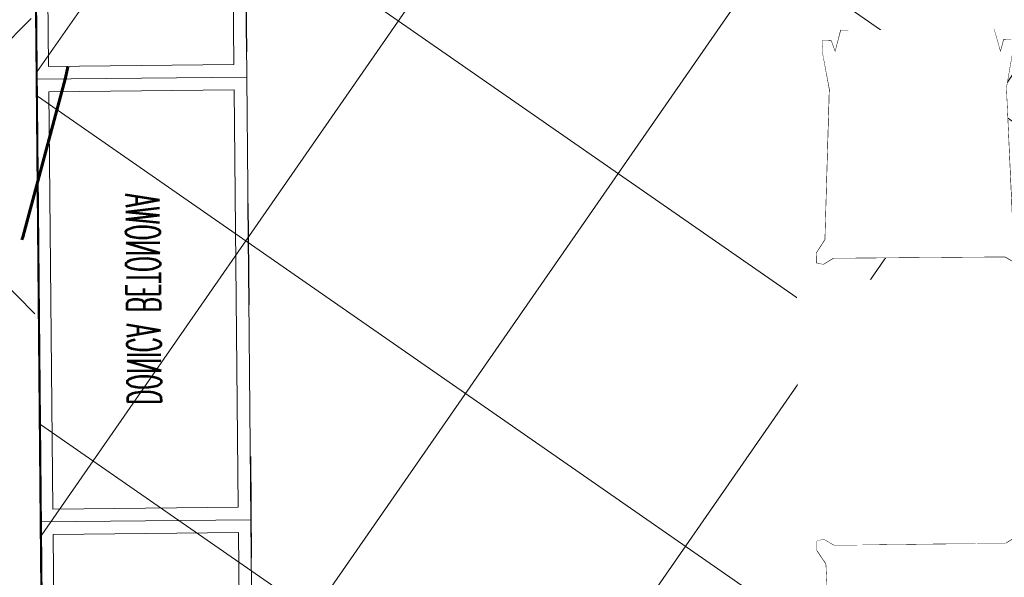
# Model space of a CAD drawing. Extents: x 8014 to 6635291, y -5609 to 5765892.
# Tile 58 of 158: x 6601164.93 to 6601167.27, y 5731804.63 to 5731805.96. Entities that reach past the tile are written whole.
import ezdxf
from ezdxf.enums import TextEntityAlignment as Align

# ---------------------------------------------------------------- set-up
doc = ezdxf.new("R2010")
doc.units = 0
doc.linetypes.add('ACAD_ISO03W100', pattern=[30, 12, -18])
doc.linetypes.add('HIDDEN', pattern=[0.375, 0.25, -0.125])
doc.layers.get('0').update_dxf_attribs({"linetype": 'CONTINUOUS'})
doc.layers.get('Defpoints').update_dxf_attribs({"linetype": 'CONTINUOUS'})
for name, color, linetype in [('A-SZRAF- DROGI', 130, 'CONTINUOUS'), ('a_chodnik', 31, 'CONTINUOUS'), ('a_zieleń', 80, 'CONTINUOUS')]:
    doc.layers.add(name, color=color, linetype=linetype)
for name, color, linetype, lineweight in [('a_krawężnik', 7, 'CONTINUOUS', 30), ('MEBLE PKN', 7, 'CONTINUOUS', 20), ('T_str.ochr.8m', 40, 'HIDDEN', 60)]:
    doc.layers.add(name, color=color, linetype=linetype, lineweight=lineweight)
doc.layers.add('AP_HATCH_DROGI', color=7, linetype='CONTINUOUS', lineweight=15, true_color=0x949494)
doc.styles.add('JACEK_07', font='SIMPLEX.SHX', dxfattribs={"width": 0.7})

# ---------------------------------------------------------------- blocks, each defined once
blk = doc.blocks.new('Z$W@#18078')
at = {"linetype": 'Continuous', "lineweight": 0}
for p, q in [((48.56290482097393, 53.39434508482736), (51.70781984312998, 55.48955106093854)), ((52.70099770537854, 53.37868979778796), (53.95177334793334, 55.46699316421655)), ((52.87299354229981, 51.51941368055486), (54.31537071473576, 53.92754322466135)), ((121.2145860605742, 52.87430174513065), (119.9638104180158, 54.96260511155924)), ((125.3526789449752, 52.88995703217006), (122.2077639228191, 54.98516300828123)), ((11.83013992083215, 51.71045222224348), (1.018650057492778, 49.24078640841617)), ((1.282850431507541, 53.52358952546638), (3.780256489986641, 53.63703889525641)), ((1.282850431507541, 53.52358952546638), (1.390389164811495, 51.52362071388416)), ((7.866114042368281, 51.65947000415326), (1.282850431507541, 53.52358952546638)), ((1.390389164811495, 51.52362071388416), (4.030678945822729, 50.59841453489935)), ((3.780256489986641, 53.63703889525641), (12.80948191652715, 52.00224349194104)), ((4.030678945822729, 50.59841453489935), (7.866114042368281, 51.65947000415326)), ((7.866114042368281, 51.65947000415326), (11.59159015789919, 51.70737789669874)), ((11.59159015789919, 51.70737789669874), (12.32796858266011, 51.82417603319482)), ((12.32796858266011, 51.82417603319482), (11.83013992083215, 51.71045222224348)), ((12.32768360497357, 51.71683853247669), (11.83013992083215, 51.71045222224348)), ((12.32707234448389, 51.51680718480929), (12.32768360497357, 51.71683853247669)), ((12.44477361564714, 51.7183414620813), (12.32768360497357, 51.71683853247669)), ((12.44477361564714, 51.7183414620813), (12.32796858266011, 51.82417603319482)), ((12.43332165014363, 51.71009677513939), (52.69127084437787, 53.36238779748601)), ((12.43332165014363, 51.71009677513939), (12.44477361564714, 51.7183414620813)), ((12.43956229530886, 50.99926186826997), (12.43332165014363, 51.71009677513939)), ((12.80948191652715, 52.00224349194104), (12.44477361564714, 51.7183414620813)), ((12.80948191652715, 52.00224349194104), (48.56290482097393, 53.39434508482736)), ((52.75576293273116, 53.36250733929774), (52.69127084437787, 53.36238779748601)), ((52.77928745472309, 53.37880444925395), (52.70099770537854, 53.37868979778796)), ((52.75576293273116, 53.36250733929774), (52.77928745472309, 53.37880444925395)), ((52.80978122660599, 47.01882199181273), (52.75576293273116, 53.36250733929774)), ((52.83331716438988, 47.03046823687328), (52.77928745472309, 53.37880444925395)), ((52.94479428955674, 10.70905405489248), (52.87299354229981, 51.51941368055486)), ((121.0425902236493, 51.01502562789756), (119.6002130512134, 53.42315517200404)), ((121.0822666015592, 46.52608018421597), (121.136296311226, 52.87441639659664)), ((121.1058025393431, 46.51443393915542), (121.159820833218, 52.85811928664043)), ((121.159820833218, 52.85811928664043), (121.136296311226, 52.87441639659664)), ((121.136296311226, 52.87441639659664), (121.2145860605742, 52.87430174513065)), ((121.159820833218, 52.85811928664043), (121.2243129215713, 52.8579997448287)), ((161.4822621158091, 51.20570872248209), (121.2243129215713, 52.8579997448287)), ((161.106101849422, 51.49785543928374), (125.3526789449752, 52.88995703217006)), ((170.1353272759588, 53.13265084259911), (161.106101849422, 51.49785543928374)), ((161.106101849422, 51.49785543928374), (161.470810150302, 51.21395340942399)), ((166.0494697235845, 51.15508195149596), (172.6327333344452, 53.01920147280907)), ((172.6327333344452, 53.01920147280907), (170.1353272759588, 53.13265084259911)), ((172.6327333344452, 53.01920147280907), (172.5251946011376, 51.01923266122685)), ((-1.135467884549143, 49.16922378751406), (-1.132545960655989, 49.17003212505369)), ((-1.135467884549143, 49.16922378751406), (-1.072105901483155, 47.16651103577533)), ((-1.132545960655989, 49.17003212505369), (4.030678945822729, 50.59841453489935)), ((0.7258080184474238, 49.2313567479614), (-1.132545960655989, 49.17003212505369)), ((0.7258080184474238, 49.2313567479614), (0.6100238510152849, 45.50120250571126)), ((0.7258080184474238, 49.2313567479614), (0.6351279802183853, 45.8588738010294)), ((0.8721588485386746, 49.23593097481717), (0.7258080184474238, 49.2313567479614)), ((1.018650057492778, 49.24078640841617), (0.7707147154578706, 39.34207062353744)), ((1.018650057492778, 49.24078640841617), (0.8721588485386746, 49.23593097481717)), ((12.27418837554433, 49.5101493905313), (12.35731863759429, 49.60682649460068)), ((12.45062028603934, 49.7153325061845), (12.35390521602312, 49.48375411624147)), ((12.35731863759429, 49.60682649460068), (12.45062028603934, 49.7153325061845)), ((12.36256952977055, 49.49363173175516), (12.45095947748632, 49.67233485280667)), ((12.50999071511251, 49.71776492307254), (12.43956229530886, 50.99926186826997)), ((12.45062028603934, 49.7153325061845), (12.48404363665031, 49.73922303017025)), ((12.50999071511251, 49.71776492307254), (12.45062028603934, 49.7153325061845)), ((12.45062028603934, 49.7153325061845), (12.45095947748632, 49.67233485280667)), ((12.45095947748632, 49.67233485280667), (12.45156879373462, 49.59509478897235)), ((12.45156879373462, 49.59509478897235), (12.46122593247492, 48.3709061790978)), ((12.48404363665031, 49.73922303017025), (12.50999071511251, 49.71776492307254)), ((120.9707894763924, 10.20466600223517), (121.0425902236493, 51.01502562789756)), ((161.4055930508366, 49.21337687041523), (161.4760214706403, 50.49487381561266)), ((161.4315401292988, 49.23483497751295), (161.4055930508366, 49.21337687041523)), ((161.4055930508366, 49.21337687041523), (161.4649634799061, 49.21094445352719)), ((161.4649634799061, 49.21094445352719), (161.4315401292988, 49.23483497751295)), ((161.4640149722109, 49.09070673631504), (161.4543578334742, 47.8665181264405)), ((161.4646242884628, 49.16794680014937), (161.4640149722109, 49.09070673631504)), ((161.4649634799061, 49.21094445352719), (161.4646242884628, 49.16794680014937)), ((161.5530142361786, 48.98924367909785), (161.4646242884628, 49.16794680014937)), ((161.4649634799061, 49.21094445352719), (161.5616785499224, 48.97936606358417)), ((161.5582651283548, 49.10243844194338), (161.4649634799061, 49.21094445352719)), ((161.470810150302, 51.21395340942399), (161.5876151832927, 51.31978798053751)), ((161.4822621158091, 51.20570872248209), (161.470810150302, 51.21395340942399)), ((161.470810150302, 51.21395340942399), (161.5879001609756, 51.21245047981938)), ((161.4760214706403, 50.49487381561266), (161.4822621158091, 51.20570872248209)), ((161.6413953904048, 49.00576133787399), (161.5582651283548, 49.10243844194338)), ((162.3239936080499, 51.20298984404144), (161.5876151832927, 51.31978798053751)), ((161.5876151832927, 51.31978798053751), (162.0854438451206, 51.20606416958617)), ((161.5885114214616, 51.01241913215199), (161.5879001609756, 51.21245047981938)), ((161.5879001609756, 51.21245047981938), (162.0854438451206, 51.20606416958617)), ((162.0854438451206, 51.20606416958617), (172.8969337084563, 48.73639835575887)), ((166.0494697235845, 51.15508195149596), (162.3239936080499, 51.20298984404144)), ((169.88490482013, 50.09402648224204), (166.0494697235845, 51.15508195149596)), ((172.5251946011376, 51.01923266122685), (169.88490482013, 50.09402648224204)), ((175.0481297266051, 48.66564407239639), (169.88490482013, 50.09402648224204)), ((-1.072105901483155, 47.16651103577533), (-1.015472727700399, 14.87243687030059)), ((-1.072105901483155, 47.16651103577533), (-0.6187552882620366, 42.85034973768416)), ((-0.6228487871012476, 45.1839137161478), (-1.072105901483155, 47.16651103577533)), ((4.328283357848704, 48.00357753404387), (7.969152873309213, 48.77690570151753)), ((7.969152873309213, 48.77690570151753), (9.655866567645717, 49.02183242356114)), ((12.46122593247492, 48.3709061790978), (12.31075062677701, 43.44318057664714)), ((12.46122593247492, 48.3709061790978), (12.47245076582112, 46.94798853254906)), ((12.47245076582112, 46.94798853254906), (12.512238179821, 40.59132387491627)), ((52.84956864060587, 40.66215733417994), (52.80978122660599, 47.01882199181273)), ((52.87311589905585, 40.66919147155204), (52.83331716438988, 47.03046823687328)), ((161.4543578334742, 47.8665181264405), (161.4431330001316, 46.44360047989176)), ((161.4543578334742, 47.8665181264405), (161.6048331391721, 42.93879252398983)), ((165.9464308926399, 48.27251764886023), (164.259717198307, 48.51744437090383)), ((169.5873004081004, 47.49918948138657), (165.9464308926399, 48.27251764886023)), ((172.8969337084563, 48.73639835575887), (173.0434249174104, 48.73154292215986)), ((172.8969337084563, 48.73639835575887), (173.1448690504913, 38.83768257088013)), ((173.0434249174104, 48.73154292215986), (173.1897757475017, 48.72696869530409)), ((173.1897757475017, 48.72696869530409), (173.3055599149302, 44.99681445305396)), ((173.1897757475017, 48.72696869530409), (173.2804557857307, 45.3544857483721)), ((173.1897757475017, 48.72696869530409), (175.0481297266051, 48.66564407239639)), ((175.0510516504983, 48.66483573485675), (174.9876896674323, 46.66212298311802)), ((175.0510516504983, 48.66483573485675), (175.0481297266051, 48.66564407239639)), ((-0.6187552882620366, 42.85034973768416), (-0.6228487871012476, 45.1839137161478)), ((0.4979896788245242, 40.23758951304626), (-0.6228487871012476, 45.1839137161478)), ((0.6100238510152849, 45.50120250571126), (0.5723319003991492, 43.52348519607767)), ((0.6100238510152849, 45.50120250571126), (0.6351279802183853, 45.8588738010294)), ((0.6100238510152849, 45.50120250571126), (0.6227643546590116, 45.3990698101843)), ((0.61765032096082, 45.20888184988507), (0.6100238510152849, 45.50120250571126)), ((121.0424678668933, 40.16480341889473), (121.0822666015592, 46.52608018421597)), ((121.0660151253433, 40.15776928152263), (121.1058025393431, 46.51443393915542)), ((161.4431330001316, 46.44360047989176), (161.4033455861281, 40.08693582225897)), ((173.3055599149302, 44.99681445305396), (173.2804557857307, 45.3544857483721)), ((173.3055599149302, 44.99681445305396), (173.2928194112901, 44.894681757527)), ((173.2979334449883, 44.70449379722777), (173.3055599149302, 44.99681445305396)), ((173.3055599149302, 44.99681445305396), (173.3432518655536, 43.01909714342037)), ((173.4175940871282, 39.73320146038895), (174.538432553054, 44.67952566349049)), ((174.9876896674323, 46.66212298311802), (174.5343390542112, 42.34596168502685)), ((174.5343390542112, 42.34596168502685), (174.538432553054, 44.67952566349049)), ((174.538432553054, 44.67952566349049), (174.9876896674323, 46.66212298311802)), ((174.9876896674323, 46.66212298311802), (174.9310564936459, 14.36804881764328)), ((-0.6187552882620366, 42.85034973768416), (0.4225834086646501, 32.93620017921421)), ((0.4910554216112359, 39.27030287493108), (0.5708955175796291, 43.45814018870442)), ((0.5708955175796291, 43.45814018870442), (0.5712895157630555, 43.47880650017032)), ((0.5712895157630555, 43.47880650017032), (0.5717054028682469, 43.48823085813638)), ((0.57161619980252, 43.49092600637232), (0.5721004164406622, 43.50888974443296)), ((0.57161619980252, 43.49092600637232), (0.5717054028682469, 43.48823085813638)), ((0.572089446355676, 43.51245529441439), (0.5723319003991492, 43.52348519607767)), ((12.31075062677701, 43.44318057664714), (12.19100988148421, 35.19274523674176)), ((161.6048331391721, 42.93879252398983), (161.7245738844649, 34.68835718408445)), ((173.3434943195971, 43.00806724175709), (173.3432518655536, 43.01909714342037)), ((173.3439675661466, 42.98653795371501), (173.3434833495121, 43.00450169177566)), ((173.3439675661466, 42.98653795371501), (173.3438783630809, 42.98384280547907)), ((173.3442942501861, 42.97441844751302), (173.3438783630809, 42.98384280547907)), ((173.3446882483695, 42.95375213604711), (173.3442942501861, 42.97441844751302)), ((173.4245283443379, 38.76591482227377), (173.3446882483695, 42.95375213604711)), ((174.5343390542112, 42.34596168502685), (173.4930003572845, 32.43181212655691)), ((0.4923155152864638, 39.68815110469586), (0.4978543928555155, 40.21588059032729)), ((0.4978543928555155, 40.21588059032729), (0.4979896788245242, 40.23758951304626)), ((0.5067472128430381, 41.08350470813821), (0.4979896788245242, 40.23758951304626)), ((12.512238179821, 40.59132387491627), (12.53778196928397, 34.22687216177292)), ((52.87511243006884, 34.29770562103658), (52.84956864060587, 40.66215733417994)), ((52.89867110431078, 34.30008889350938), (52.87311589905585, 40.66919147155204)), ((121.0169126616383, 33.79570084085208), (121.0424678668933, 40.16480341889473)), ((121.0404713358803, 33.79331756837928), (121.0660151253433, 40.15776928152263)), ((161.4033455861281, 40.08693582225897), (161.3778017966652, 33.72248410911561)), ((173.4088365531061, 40.5791166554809), (173.4175940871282, 39.73320146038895)), ((173.4177293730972, 39.71149253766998), (173.4175940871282, 39.73320146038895)), ((0.4923155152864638, 39.68815110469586), (0.4539701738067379, 37.32858049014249)), ((0.4843549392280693, 38.91731598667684), (0.4539701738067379, 37.32858049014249)), ((0.4539701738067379, 37.32858049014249), (0.4689289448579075, 37.42367356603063)), ((0.4689289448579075, 37.42367356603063), (0.4669573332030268, 37.23277013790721)), ((0.4689289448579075, 37.42367356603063), (0.4843549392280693, 38.91731598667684)), ((0.4845253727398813, 38.92878666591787), (0.4923155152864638, 39.68815110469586)), ((0.4910554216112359, 39.27030287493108), (0.4845253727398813, 38.92878666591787)), ((0.7707147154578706, 39.34207062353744), (0.7495378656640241, 35.14815347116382)), ((173.1448690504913, 38.83768257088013), (173.1660459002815, 34.64376541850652)), ((173.4232682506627, 39.18376305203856), (173.4177293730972, 39.71149253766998)), ((173.4232682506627, 39.18376305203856), (173.461613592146, 36.82419243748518)), ((173.4310583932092, 38.42439861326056), (173.4232682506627, 39.18376305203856)), ((173.4245283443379, 38.76591482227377), (173.4310583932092, 38.42439861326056)), ((173.4312288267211, 38.41292793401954), (173.461613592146, 36.82419243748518)), ((173.4466548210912, 36.91928551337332), (173.4312288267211, 38.41292793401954)), ((0.4490116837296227, 35.49516378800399), (0.4292240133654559, 33.45879963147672)), ((0.4785374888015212, 37.14734250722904), (0.4340465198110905, 31.05678333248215)), ((0.4490116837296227, 35.49516378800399), (0.4342579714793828, 31.02211509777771)), ((0.4775499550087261, 37.15462761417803), (0.4465925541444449, 34.82566158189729)), ((0.4539701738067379, 37.32858049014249), (0.4490116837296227, 35.49516378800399)), ((0.4669573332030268, 37.23277013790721), (0.4490116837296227, 35.49516378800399)), ((0.7495378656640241, 35.14815347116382), (0.4504254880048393, 29.50520703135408)), ((0.4669573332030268, 37.23277013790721), (0.4539701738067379, 37.32858049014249)), ((0.4775499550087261, 37.15462761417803), (0.4669573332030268, 37.23277013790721)), ((0.7495378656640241, 35.14815347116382), (0.4775499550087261, 37.15462761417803)), ((0.7495378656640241, 35.14815347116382), (0.7207600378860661, 29.44023574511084)), ((12.19100988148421, 35.19274523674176), (12.20552724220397, 26.9413604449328)), ((173.1660459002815, 34.64376541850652), (173.4380338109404, 36.65023956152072)), ((173.4370462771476, 36.64295445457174), (173.481537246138, 30.55239527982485)), ((173.4380338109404, 36.65023956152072), (173.4486264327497, 36.7283820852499)), ((173.4380338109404, 36.65023956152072), (173.4689912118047, 34.32127352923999)), ((173.4466548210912, 36.91928551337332), (173.4486264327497, 36.7283820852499)), ((173.461613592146, 36.82419243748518), (173.4466548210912, 36.91928551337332)), ((173.4486264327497, 36.7283820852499), (173.461613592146, 36.82419243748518)), ((173.4486264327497, 36.7283820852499), (173.4665720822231, 34.99077573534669)), ((173.461613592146, 36.82419243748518), (173.4665720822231, 34.99077573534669)), ((0.4239742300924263, 33.07086887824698), (0.4225834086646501, 32.93620017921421)), ((0.4225834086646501, 32.93620017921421), (0.43395839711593, 31.07123135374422)), ((0.4239742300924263, 33.07086887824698), (0.4292240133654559, 33.45879963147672)), ((0.43395839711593, 31.07123135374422), (0.4462189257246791, 34.71463226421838)), ((0.4462189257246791, 34.71463226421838), (0.4465925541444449, 34.82566158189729)), ((12.53778196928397, 34.22687216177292), (12.54891445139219, 27.85978832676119)), ((52.88624481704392, 27.93066054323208), (52.87511243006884, 34.29770562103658)), ((52.90981500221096, 27.92835419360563), (52.89867110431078, 34.30008889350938)), ((121.0057687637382, 27.42396614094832), (121.0169126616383, 33.79570084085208)), ((121.0293389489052, 27.42627249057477), (121.0404713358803, 33.79331756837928)), ((161.3778017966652, 33.72248410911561), (161.3666693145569, 27.35540027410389)), ((161.7245738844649, 34.68835718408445), (161.7100565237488, 26.43697239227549)), ((173.1660459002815, 34.64376541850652), (173.1948237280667, 28.93584769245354)), ((173.1660459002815, 34.64376541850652), (173.4651582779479, 29.00081897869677)), ((173.4665720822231, 34.99077573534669), (173.4863597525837, 32.95441157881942)), ((173.4665720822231, 34.99077573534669), (173.4813257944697, 30.51772704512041)), ((173.4693648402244, 34.21024421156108), (173.4689912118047, 34.32127352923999)), ((173.4816253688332, 30.56684330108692), (173.4693648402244, 34.21024421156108)), ((173.4916095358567, 32.56648082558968), (173.4863597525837, 32.95441157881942)), ((-0.5782213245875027, 19.74332045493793), (0.4337876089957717, 31.01687536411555)), ((0.4321327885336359, 29.25425978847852), (0.4336687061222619, 30.90176438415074)), ((0.4360991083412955, 30.72072565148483), (0.4321327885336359, 29.25425978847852)), ((0.4336687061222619, 30.90176438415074), (0.4358622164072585, 30.91293816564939)), ((0.4360991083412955, 30.72072565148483), (0.4336687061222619, 30.90176438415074)), ((0.4342579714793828, 31.02211509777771), (0.4337876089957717, 31.01687536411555)), ((0.4337876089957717, 31.01687536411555), (0.4357920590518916, 30.96986336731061)), ((0.43395839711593, 31.07123135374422), (0.4342579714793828, 31.02211509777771)), ((0.4358622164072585, 30.91293816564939), (0.4357920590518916, 30.96986336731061)), ((0.4360991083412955, 30.72072565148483), (0.4442386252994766, 29.38848790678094)), ((0.4504254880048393, 29.50520703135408), (0.4360991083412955, 30.72072565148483)), ((173.4794846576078, 30.21633759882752), (173.4819150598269, 30.39737633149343)), ((173.4797215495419, 30.40855011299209), (173.4797917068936, 30.4654753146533)), ((173.4819150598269, 30.39737633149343), (173.4797215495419, 30.40855011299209)), ((173.4817961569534, 30.51248731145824), (173.4797917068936, 30.4654753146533)), ((173.4816253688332, 30.56684330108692), (173.4813257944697, 30.51772704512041)), ((173.4813257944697, 30.51772704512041), (173.4817961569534, 30.51248731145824)), ((173.4930003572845, 32.43181212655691), (173.4816253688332, 30.56684330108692)), ((174.4938050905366, 19.23893240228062), (173.4817961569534, 30.51248731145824)), ((173.4834509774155, 28.74987173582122), (173.4819150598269, 30.39737633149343)), ((173.4916095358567, 32.56648082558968), (173.4930003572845, 32.43181212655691)), ((0.4442386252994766, 29.38848790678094), (0.431864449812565, 29.1550470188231)), ((0.4321327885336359, 29.25425978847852), (0.431864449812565, 29.1550470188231)), ((0.431864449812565, 29.1550470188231), (0.4455822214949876, 29.16858856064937)), ((0.431864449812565, 29.1550470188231), (0.4567714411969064, 27.33725520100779)), ((0.4504254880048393, 29.50520703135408), (0.4442386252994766, 29.38848790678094)), ((0.4567714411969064, 27.33725520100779), (0.4442386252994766, 29.38848790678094)), ((0.7207600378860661, 29.44023574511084), (0.8687759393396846, 19.53939064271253)), ((173.1948237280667, 28.93584769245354), (173.0468078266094, 19.03500259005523)), ((173.4588123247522, 26.83286714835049), (173.4713451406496, 28.88409985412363)), ((173.4837193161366, 28.65065896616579), (173.4588123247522, 26.83286714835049)), ((173.4651582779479, 29.00081897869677), (173.4794846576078, 30.21633759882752)), ((173.4651582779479, 29.00081897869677), (173.4713451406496, 28.88409985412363)), ((173.4837193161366, 28.65065896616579), (173.4700015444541, 28.66420050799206)), ((173.4794846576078, 30.21633759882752), (173.4713451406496, 28.88409985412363)), ((173.4713451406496, 28.88409985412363), (173.4837193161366, 28.65065896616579)), ((173.4794846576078, 30.21633759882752), (173.4834509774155, 28.74987173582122)), ((173.4834509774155, 28.74987173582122), (173.4837193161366, 28.65065896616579)), ((0.4568199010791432, 27.33402687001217), (0.4567714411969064, 27.33725520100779)), ((0.4568199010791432, 27.33402687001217), (0.4587792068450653, 27.00863250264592)), ((0.4587792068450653, 27.00863250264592), (0.4723512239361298, 24.78722155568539)), ((0.4587792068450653, 27.00863250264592), (0.5216068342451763, 22.60652313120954)), ((12.20552724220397, 26.9413604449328), (12.35429681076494, 18.69142914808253)), ((12.54891445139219, 27.85978832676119), (12.54577781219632, 21.49530497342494)), ((52.88310827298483, 21.5661384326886), (52.88624481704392, 27.93066054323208)), ((52.90668977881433, 21.55921997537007), (52.90981500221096, 27.92835419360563)), ((121.0088939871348, 21.05483192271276), (121.0057687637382, 27.42396614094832)), ((121.0324754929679, 21.0617503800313), (121.0293389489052, 27.42627249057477)), ((161.3666693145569, 27.35540027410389), (161.3698059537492, 20.99091692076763)), ((161.7100565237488, 26.43697239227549), (161.5612869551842, 18.18704109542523)), ((173.4568045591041, 26.50424444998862), (173.3939769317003, 22.10213507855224)), ((173.4568045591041, 26.50424444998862), (173.443232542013, 24.28283350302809)), ((173.4587638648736, 26.82963881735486), (173.4568045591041, 26.50424444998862)), ((173.4587638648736, 26.82963881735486), (173.4588123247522, 26.83286714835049)), ((-0.5748279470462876, 17.80887173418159), (0.4723512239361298, 24.78722155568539)), ((0.4723512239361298, 24.78722155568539), (0.5216068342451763, 22.60652313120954)), ((173.443232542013, 24.28283350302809), (173.3939769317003, 22.10213507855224)), ((174.490411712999, 17.30448368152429), (173.443232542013, 24.28283350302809)), ((0.532970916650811, 21.77729492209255), (-0.573136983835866, 16.84491131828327)), ((0.522025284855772, 22.58799702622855), (0.5216068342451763, 22.60652313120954)), ((0.5226069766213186, 22.53354352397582), (0.522025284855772, 22.58799702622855)), ((0.5226069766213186, 22.53354352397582), (0.532970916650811, 21.77729492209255)), ((0.5226069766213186, 22.53354352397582), (0.5396625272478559, 21.80713335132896)), ((0.5396625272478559, 21.80713335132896), (0.532970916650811, 21.77729492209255)), ((0.532970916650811, 21.77729492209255), (0.5438558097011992, 20.98300541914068)), ((0.5396625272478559, 21.80713335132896), (0.5527388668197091, 21.22744197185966)), ((0.5513825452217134, 21.19011984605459), (0.5438558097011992, 20.98300541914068)), ((0.5527388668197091, 21.22744197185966), (0.5513825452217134, 21.19011984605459)), ((0.5513825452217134, 21.19011984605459), (0.5573582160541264, 20.98251589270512)), ((12.54577781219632, 21.49530497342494), (12.5283595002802, 15.13853563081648)), ((52.86568986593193, 15.20940784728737), (52.88310827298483, 21.5661384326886)), ((52.88928288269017, 15.19779976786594), (52.90668977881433, 21.55921997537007)), ((121.026300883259, 14.69341171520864), (121.0088939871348, 21.05483192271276)), ((121.0498939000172, 14.70501979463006), (121.0324754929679, 21.0617503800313)), ((173.3759212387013, 21.30274529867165), (173.3628448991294, 20.72305391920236)), ((173.3826128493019, 21.27290686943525), (173.3717279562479, 20.47861736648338)), ((173.3929767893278, 22.02915547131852), (173.3759212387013, 21.30274529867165)), ((173.3759212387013, 21.30274529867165), (173.3826128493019, 21.27290686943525)), ((173.3929767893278, 22.02915547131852), (173.3826128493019, 21.27290686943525)), ((173.3826128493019, 21.27290686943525), (174.4887207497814, 16.34052326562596)), ((173.3929767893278, 22.02915547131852), (173.3935584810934, 22.08360897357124)), ((173.3935584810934, 22.08360897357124), (173.3939769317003, 22.10213507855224)), ((-1.015472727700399, 14.87243687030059), (-0.5782213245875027, 19.74332045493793)), ((-0.5748279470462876, 17.80887173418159), (-0.5782213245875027, 19.74332045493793)), ((0.559769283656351, 20.87779325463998), (0.5438558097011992, 20.98300541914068)), ((0.5438558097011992, 20.98300541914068), (0.5989388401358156, 19.17577518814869)), ((0.5438558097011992, 20.98300541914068), (0.5598563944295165, 20.91191470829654)), ((0.5574232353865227, 20.97970098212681), (0.5573582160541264, 20.98251589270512)), ((0.5588386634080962, 20.93124794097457), (0.5574232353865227, 20.97970098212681)), ((0.5604958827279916, 20.87298933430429), (0.559769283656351, 20.87779325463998)), ((0.5604958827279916, 20.87298933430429), (0.5989388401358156, 19.17577518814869)), ((0.5992090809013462, 19.14422656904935), (0.5989388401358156, 19.17577518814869)), ((0.6013008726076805, 19.07464295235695), (0.5992090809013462, 19.14422656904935)), ((0.603011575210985, 18.99880436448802), (0.6013008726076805, 19.07464295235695)), ((0.603011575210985, 18.99880436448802), (0.6562149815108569, 16.6401998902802)), ((0.603011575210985, 18.99880436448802), (0.7841707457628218, 13.00005238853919)), ((0.8687759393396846, 19.53939064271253), (1.082657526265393, 12.80549777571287)), ((12.35429681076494, 18.69142914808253), (12.52231156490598, 13.75770195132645)), ((161.3698059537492, 20.99091692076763), (161.3872242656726, 14.63414757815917)), ((173.0468078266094, 19.03500259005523), (172.8329262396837, 12.30110972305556)), ((173.3717279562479, 20.47861736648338), (173.3166449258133, 18.67138713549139)), ((173.3550878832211, 20.36860128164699), (173.3166449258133, 18.67138713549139)), ((173.3550878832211, 20.36860128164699), (173.3558144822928, 20.37340520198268)), ((173.3717279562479, 20.47861736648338), (173.3557273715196, 20.40752665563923)), ((173.3558144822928, 20.37340520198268), (173.3717279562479, 20.47861736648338)), ((173.3567451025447, 20.42685988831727), (173.3581605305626, 20.47531292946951)), ((173.3581605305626, 20.47531292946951), (173.358225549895, 20.47812784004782)), ((173.3642012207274, 20.68573179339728), (173.358225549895, 20.47812784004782)), ((173.3628448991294, 20.72305391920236), (173.3642012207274, 20.68573179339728)), ((173.3642012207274, 20.68573179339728), (173.3717279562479, 20.47861736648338)), ((174.490411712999, 17.30448368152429), (174.4938050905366, 19.23893240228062)), ((174.9310564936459, 14.36804881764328), (174.4938050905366, 19.23893240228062)), ((-1.015472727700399, 14.87243687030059), (-0.5748279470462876, 17.80887173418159)), ((-0.573136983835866, 16.84491131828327), (-1.015472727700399, 14.87243687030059)), ((-0.570502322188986, 15.34298063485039), (-0.573136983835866, 16.84491131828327)), ((-0.570502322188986, 15.34298063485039), (0.6562149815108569, 16.6401998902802)), ((0.6562149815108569, 16.6401998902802), (0.7841707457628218, 13.00005238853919)), ((161.5612869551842, 18.18704109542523), (161.3932722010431, 13.25331389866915)), ((173.3125721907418, 18.49441631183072), (173.1314130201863, 12.49566433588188)), ((173.3125721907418, 18.49441631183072), (173.2593687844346, 16.1358118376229)), ((173.3125721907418, 18.49441631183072), (173.3142828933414, 18.57025489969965)), ((173.3142828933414, 18.57025489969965), (173.3163746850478, 18.63983851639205)), ((173.3163746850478, 18.63983851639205), (173.3166449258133, 18.67138713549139)), ((174.9310564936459, 14.36804881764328), (174.490411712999, 17.30448368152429)), ((-1.015472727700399, 14.87243687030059), (-1.071793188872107, 12.86950786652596)), ((-1.015472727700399, 14.87243687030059), (-0.570502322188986, 15.34298063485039)), ((4.404160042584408, 14.05094950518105), (8.031443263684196, 13.29380566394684)), ((12.5283595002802, 15.13853563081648), (12.52231156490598, 13.75770195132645)), ((52.8339770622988, 8.865575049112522), (52.86568986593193, 15.20940784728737)), ((52.85758144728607, 8.849335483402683), (52.88928288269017, 15.19779976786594)), ((121.0580023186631, 8.344947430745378), (121.026300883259, 14.69341171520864)), ((121.0816067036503, 8.361186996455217), (121.0498939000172, 14.70501979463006)), ((161.3872242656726, 14.63414757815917), (161.3932722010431, 13.25331389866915)), ((173.2593687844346, 16.1358118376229), (173.1314130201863, 12.49566433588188)), ((174.4860860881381, 14.83859258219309), (173.2593687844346, 16.1358118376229)), ((174.4860860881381, 14.83859258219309), (174.4887207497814, 16.34052326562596)), ((174.9310564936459, 14.36804881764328), (174.4860860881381, 14.83859258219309)), ((174.4887207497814, 16.34052326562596), (174.9310564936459, 14.36804881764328)), ((174.9310564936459, 14.36804881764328), (174.9873769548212, 12.36511981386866)), ((-1.071793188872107, 12.86950786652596), (0.7901572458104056, 12.81363934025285)), ((4.417017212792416, 11.37182569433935), (-1.071793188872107, 12.86950786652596)), ((0.7841707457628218, 13.00005238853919), (0.7850755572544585, 12.94846796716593)), ((0.7873775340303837, 12.89352726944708), (0.7850755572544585, 12.94846796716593)), ((0.7873775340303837, 12.89352726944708), (0.7883041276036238, 12.85597252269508)), ((0.7901572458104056, 12.81363934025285), (0.7883041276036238, 12.85597252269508)), ((0.7901572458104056, 12.81363934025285), (0.9361436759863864, 12.80986655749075)), ((0.9361436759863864, 12.80986655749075), (1.082657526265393, 12.80549777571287)), ((1.082657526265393, 12.80549777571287), (12.39877764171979, 10.73146771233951)), ((9.675816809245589, 13.0829627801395), (8.031443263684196, 13.29380566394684)), ((12.34163745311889, 12.60476381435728), (12.4230800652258, 12.49579339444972)), ((12.4230800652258, 12.49579339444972), (12.51623857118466, 12.37114707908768)), ((12.51670986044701, 12.47874943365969), (12.42882747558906, 12.64257939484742)), ((12.50977829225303, 11.08717956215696), (12.57562041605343, 12.36892863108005)), ((12.51670986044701, 12.47874943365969), (12.51623857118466, 12.37114707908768)), ((12.547599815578, 12.34889690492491), (12.51623857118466, 12.37114707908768)), ((12.51623857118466, 12.37114707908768), (12.54823166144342, 12.36995184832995)), ((12.52231156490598, 13.75770195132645), (12.51670986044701, 12.47874943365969)), ((12.54823166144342, 12.36995184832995), (12.57562041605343, 12.36892863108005)), ((161.3673521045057, 11.86556379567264), (161.3399633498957, 11.86454057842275)), ((161.4058054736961, 10.58279150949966), (161.3399633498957, 11.86454057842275)), ((161.3993451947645, 11.86675902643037), (161.3673521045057, 11.86556379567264)), ((161.3679839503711, 11.84450885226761), (161.3993451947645, 11.86675902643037)), ((161.3932722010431, 13.25331389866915), (161.3988739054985, 11.97436138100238)), ((161.3988739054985, 11.97436138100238), (161.4867562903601, 12.13819134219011)), ((161.3988739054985, 11.97436138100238), (161.3993451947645, 11.86675902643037)), ((161.492503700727, 11.99140534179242), (161.3993451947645, 11.86675902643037)), ((161.5739463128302, 12.10037576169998), (161.492503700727, 11.99140534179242)), ((172.8329262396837, 12.30110972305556), (161.5168061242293, 10.2270796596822)), ((164.2397669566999, 12.57857472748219), (165.8841405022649, 12.78941761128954)), ((169.5114237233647, 13.54656145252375), (165.8841405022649, 12.78941761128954)), ((169.4985665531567, 10.86743764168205), (174.9873769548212, 12.36511981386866)), ((172.9794400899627, 12.30547850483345), (172.8329262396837, 12.30110972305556)), ((173.1254265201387, 12.30925128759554), (172.9794400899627, 12.30547850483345)), ((174.9873769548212, 12.36511981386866), (173.1254265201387, 12.30925128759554)), ((173.1254265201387, 12.30925128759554), (173.1272796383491, 12.35158447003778)), ((173.1282062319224, 12.38913921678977), (173.1272796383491, 12.35158447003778)), ((173.1282062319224, 12.38913921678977), (173.1305082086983, 12.44407991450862)), ((173.1314130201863, 12.49566433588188), (173.1305082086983, 12.44407991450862)), ((1.462344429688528, 10.52398950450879), (1.36183409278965, 8.523665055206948)), ((1.36183409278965, 8.523665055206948), (7.93868033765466, 10.41090125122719)), ((4.417017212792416, 11.37182569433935), (1.462344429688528, 10.52398950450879)), ((12.8832231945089, 10.08549934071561), (3.859620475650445, 8.419007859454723)), ((7.93868033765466, 10.41090125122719), (4.417017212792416, 11.37182569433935)), ((12.35237135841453, 10.69661943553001), (7.93868033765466, 10.41090125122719)), ((12.51743445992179, 10.36809279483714), (7.93868033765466, 10.41090125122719)), ((12.35237135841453, 10.69661943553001), (12.50586992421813, 10.39110979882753)), ((12.50578698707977, 10.37633891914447), (12.50586992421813, 10.39110979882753)), ((12.51743445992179, 10.36809279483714), (12.50578698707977, 10.37633891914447)), ((12.50578698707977, 10.37633891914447), (52.76948497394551, 8.865455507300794)), ((12.50586992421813, 10.39110979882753), (12.50977829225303, 11.08717956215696)), ((48.64115637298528, 8.819006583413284), (12.8832231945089, 10.08549934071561)), ((54.39557003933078, 8.306029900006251), (52.94479428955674, 10.70905405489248)), ((119.5200137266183, 7.801641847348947), (120.9707894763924, 10.20466600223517)), ((161.4097967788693, 9.871950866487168), (121.1460987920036, 8.36106745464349)), ((125.2744273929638, 8.314618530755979), (161.0323605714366, 9.58111128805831)), ((161.0323605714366, 9.58111128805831), (170.0559632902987, 7.914619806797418)), ((161.3981493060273, 9.863704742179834), (165.9769034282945, 9.906513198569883)), ((161.3981493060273, 9.863704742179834), (161.4097967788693, 9.871950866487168)), ((161.4097138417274, 9.886721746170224), (161.4058054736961, 10.58279150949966)), ((161.5632124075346, 10.19223138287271), (161.4097138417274, 9.886721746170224)), ((161.4097967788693, 9.871950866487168), (161.4097138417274, 9.886721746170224)), ((161.5632124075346, 10.19223138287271), (165.9769034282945, 9.906513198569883)), ((165.9769034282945, 9.906513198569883), (169.4985665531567, 10.86743764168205)), ((172.5537496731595, 8.019277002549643), (165.9769034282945, 9.906513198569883)), ((169.4985665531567, 10.86743764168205), (172.4532393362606, 10.01960145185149)), ((172.4532393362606, 10.01960145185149), (172.5537496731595, 8.019277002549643)), ((3.859620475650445, 8.419007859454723), (1.36183409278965, 8.523665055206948)), ((52.31714158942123, 6.388578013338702), (48.64115637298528, 8.819006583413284)), ((52.76948497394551, 8.865455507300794), (52.8339770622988, 8.865575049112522)), ((52.77929174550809, 8.84920145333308), (52.85758144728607, 8.849335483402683)), ((54.31537071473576, 6.304844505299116), (52.77929174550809, 8.84920145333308)), ((52.8339770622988, 8.865575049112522), (52.85758144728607, 8.849335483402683)), ((54.39557003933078, 8.306029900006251), (54.31537071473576, 6.304844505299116)), ((119.5200137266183, 7.801641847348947), (119.6002130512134, 5.800456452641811)), ((119.6002130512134, 5.800456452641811), (121.136292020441, 8.344813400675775)), ((121.0816067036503, 8.361186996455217), (121.0580023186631, 8.344947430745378)), ((121.136292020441, 8.344813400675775), (121.0580023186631, 8.344947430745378)), ((121.1460987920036, 8.36106745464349), (121.0816067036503, 8.361186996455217)), ((121.5984421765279, 5.884189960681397), (125.2744273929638, 8.314618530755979)), ((170.0559632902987, 7.914619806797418), (172.5537496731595, 8.019277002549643)), ((54.31537071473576, 6.304844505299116), (52.31714158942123, 6.388578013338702)), ((119.6002130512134, 5.800456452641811), (121.5984421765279, 5.884189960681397))]:
    blk.add_line(p, q, dxfattribs=at)
for points in [[(54.31537071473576, 53.92754322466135), (53.95177334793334, 55.46699316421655), (51.70781984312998, 55.48955106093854)], [(119.6002130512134, 53.42315517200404), (119.9638104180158, 54.96260511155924), (122.2077639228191, 54.98516300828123)]]:
    blk.add_lwpolyline(points)
blk.add_wipeout([(56.986033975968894, 59.70880202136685), (115.84579791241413, 59.70880202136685), (115.84579791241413, 1.0106904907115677), (56.986033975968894, 1.0106904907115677)])
for points in [[(1.390389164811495, 51.523620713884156), (1.282850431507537, 53.52358952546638), (3.780256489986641, 53.63703889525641), (12.809481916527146, 52.002243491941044), (48.56290482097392, 53.394345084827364), (51.70781984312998, 55.48955106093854), (53.95177334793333, 55.46699316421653), (54.315370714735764, 53.92754322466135), (52.87299354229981, 51.51941368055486), (52.94479428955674, 10.709054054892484), (54.39557003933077, 8.306029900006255), (54.315370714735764, 6.3048445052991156), (52.31714158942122, 6.388578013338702), (48.64115637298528, 8.819006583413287), (12.883223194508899, 10.085499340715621), (3.8596204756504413, 8.419007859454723), (1.3618340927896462, 8.523665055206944), (1.4623444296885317, 10.52398950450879), (4.4170172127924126, 11.371825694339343), (-1.0717931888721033, 12.869507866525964), (-1.132545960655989, 49.17003212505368), (4.030678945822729, 50.598414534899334)], [(172.5251946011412, 51.01923266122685), (172.63273333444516, 53.01920147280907), (170.13532727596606, 53.132650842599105), (161.10610184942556, 51.49785543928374), (125.35267894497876, 52.88995703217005), (122.2077639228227, 54.985163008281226), (119.96381041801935, 54.96260511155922), (119.60021305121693, 53.42315517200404), (121.04259022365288, 51.01502562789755), (120.97078947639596, 10.204666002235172), (119.52001372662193, 7.801641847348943), (119.60021305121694, 5.800456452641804), (121.59844217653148, 5.88418996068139), (125.27442739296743, 8.314618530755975), (161.0323605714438, 9.581111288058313), (170.05596329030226, 7.914619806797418), (172.55374967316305, 8.01927700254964), (172.45323933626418, 10.019601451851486), (169.4985665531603, 10.867437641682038), (174.9873769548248, 12.36511981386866), (175.0481297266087, 48.665644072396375), (169.88490482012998, 50.09402648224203)]]:
    blk.add_wipeout(points)
blk = doc.blocks.new('*U97')
for points in [[(-209.9999999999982, -250), (-104.9999999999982, -250), (-104.9999999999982, -300), (-209.9999999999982, -300)], [(-104.9999999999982, -250), (1.818989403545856e-12, -250), (1.818989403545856e-12, -300), (-104.9999999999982, -300)], [(1.818989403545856e-12, -250), (105.0000000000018, -250), (105.0000000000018, -300), (1.818989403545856e-12, -300)], [(-206.9999999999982, -253), (-107.9999999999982, -253), (-107.9999999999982, -297), (-206.9999999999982, -297)], [(-101.9999999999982, -253), (-2.999999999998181, -253), (-2.999999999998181, -297), (-101.9999999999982, -297)], [(3.000000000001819, -253), (102.0000000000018, -253), (102.0000000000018, -297), (3.000000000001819, -297)]]:
    blk.add_lwpolyline(points, close=True)
at = {"xscale": -1, "rotation": 180}
blk.add_blockref('Z$W@#18078', (-165.2590884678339, -11.5373294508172), dxfattribs=at)
at = {"style": 'JACEK_07', "width": 0.5}
blk.add_text('DONICA BETONOWA', height=8, dxfattribs=at).set_placement((-52.49999999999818, -275), align=Align.MIDDLE_CENTER)
at = {"xscale": -1, "rotation": 180}
blk.add_blockref('Z$W@#18078', (-165.2590884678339, -60.23544098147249), dxfattribs=at)
at = {"layer": 'Defpoints', "linetype": 'ACAD_ISO03W100', "ltscale": 2}
blk.add_lwpolyline([(-209.9999999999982, 0), (209.9999999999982, 0), (209.9999999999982, -250), (-209.9999999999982, -250)], close=True, dxfattribs=at)

msp = doc.modelspace()

# ---------------------------------------------------------------- hatches: boundary and pattern name
at = {"layer": 'A-SZRAF- DROGI', "linetype": 'ByBlock', "lineweight": 0}
h = msp.add_hatch(dxfattribs=at)
h.set_pattern_fill('ANSI37', color=253, scale=3, style=0)
h.set_pattern_definition([(45, (3365827.470421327, 2822255.75228963), (-0.2651650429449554, 0.2651650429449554), []), (135, (3365827.470421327, 2822255.75228963), (-0.2651650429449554, -0.2651650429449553), [])])
h.paths.add_polyline_path([(6601164.801, 5731825.446), (6601168.790559, 5731826.947746), (6601168.820585, 5731824.474329), (6601166.454, 5731823.503)])
edge = h.paths.add_edge_path()
edge.add_line((6601172.476, 5731825.895), (6601172.4105, 5731828.025676))
edge.add_line((6601172.4105, 5731828.025676), (6601173.992, 5731828.189))
edge.add_arc((6601186.03492027, 5732243.680015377), 415.665509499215, 268.3397586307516, 269.9116548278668)
edge.add_line((6601185.394, 5731828.015), (6601205.043, 5731828.193))
edge.add_line((6601205.043, 5731828.193), (6601225.2324, 5731828.343))
edge.add_line((6601225.2324, 5731828.343), (6601245.168, 5731828.586))
edge.add_line((6601245.168, 5731828.586), (6601245.54301782, 5731828.590239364))
edge.add_line((6601245.54301782, 5731828.590239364), (6601246.883624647, 5731826.593755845))
edge.add_line((6601246.883624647, 5731826.593755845), (6601221.789705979, 5731826.309230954))
edge.add_line((6601221.789705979, 5731826.309230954), (6601205.136, 5731826.031))
edge.add_line((6601205.136, 5731826.031), (6601185.273, 5731825.848))
edge.add_line((6601185.273, 5731825.848), (6601173.834, 5731826.053))
edge.add_line((6601173.834, 5731826.053), (6601172.476, 5731825.895))
edge = h.paths.add_edge_path()
edge.add_line((6601111.994, 5731733.86), (6601109.203, 5731750.836))
edge.add_line((6601109.203, 5731750.836), (6601106.88, 5731760.994))
edge.add_line((6601106.88, 5731760.994), (6601102.557, 5731779.174))
edge.add_line((6601102.557, 5731779.174), (6601096.809, 5731802.335))
edge.add_line((6601096.809, 5731802.335), (6601093.3935, 5731815.0755))
edge.add_arc((6601112.890643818, 5731821.406846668), 20.49937969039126, 186.6456011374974, 197.9902726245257, ccw=False)
edge.add_arc((6601104.100382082, 5731821.197027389), 11.77172068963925, 157.093056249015, 190.5856574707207, ccw=False)
edge.add_line((6601093.257, 5731825.779000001), (6601095.519, 5731824.743))
edge.add_line((6601095.519, 5731824.743), (6601101.325, 5731802.801))
edge.add_line((6601101.325, 5731802.801), (6601106.886, 5731780.522))
edge.add_line((6601106.886, 5731780.522), (6601111.376, 5731762.136))
edge.add_line((6601111.376, 5731762.136), (6601116.585, 5731733.745))
edge.add_line((6601116.585, 5731733.745), (6601117.929, 5731724.497))
edge.add_line((6601117.929, 5731724.497), (6601120.174581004, 5731712.998631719))
edge.add_line((6601120.174581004, 5731712.998631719), (6601122.073782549, 5731714.127215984))
edge.add_line((6601122.073782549, 5731714.127215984), (6601119.954, 5731724.963))
edge.add_line((6601119.954, 5731724.963), (6601118.634, 5731734.045))
edge.add_line((6601118.634, 5731734.045), (6601113.329, 5731762.836))
edge.add_line((6601113.329, 5731762.836), (6601108.915, 5731781.012))
edge.add_line((6601108.915, 5731781.012), (6601103.286, 5731803.464))
edge.add_line((6601103.286, 5731803.464), (6601098.333, 5731822.44))
edge.add_line((6601098.333, 5731822.44), (6601100.26, 5731826.8))
edge.add_line((6601100.26, 5731826.8), (6601104.18, 5731826.61))
edge.add_line((6601104.18, 5731826.61), (6601124.59, 5731825.705))
edge.add_arc((6601125.610328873, 5731847.683485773), 22.00215689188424, 254.8648362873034, 267.34201003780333, ccw=False)
edge.add_line((6601119.865631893, 5731826.444527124), (6601114.201632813, 5731827.976553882))
edge.add_arc((6601110.333611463, 5731814.50400797), 14.01681427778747, 73.98101766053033, 84.72925958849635)
edge.add_line((6601111.621225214, 5731828.46155551), (6601104.31, 5731828.801))
edge.add_line((6601104.31, 5731828.801), (6601098.736000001, 5731829.044))
edge.add_arc((6601099.467862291, 5731836.320540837), 7.313252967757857, 237.4214308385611, 264.25660123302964, ccw=False)
edge.add_line((6601095.530000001, 5731830.158), (6601092.874, 5731826.011))
edge.add_arc((6601101.918260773, 5731821.943692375), 9.916735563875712, 155.7860047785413, 175.0173574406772)
edge.add_arc((6601112.859662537, 5731821.4016454), 20.86790340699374, 176.1439813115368, 198.0522861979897)
edge.add_line((6601093.019, 5731814.935), (6601096.416, 5731802.213))
edge.add_line((6601096.416, 5731802.213), (6601102.139, 5731779.125))
edge.add_line((6601102.139, 5731779.125), (6601106.492, 5731760.912))
edge.add_line((6601106.492, 5731760.912), (6601108.825, 5731750.719))
edge.add_line((6601108.825, 5731750.719), (6601111.607, 5731733.785))
edge.add_line((6601111.607, 5731733.785), (6601115.11, 5731713.014))
edge.add_line((6601115.11, 5731713.014), (6601115.782940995, 5731710.388937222))
edge.add_line((6601115.782940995, 5731710.388937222), (6601116.122591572, 5731710.590771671))
edge.add_line((6601116.122591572, 5731710.590771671), (6601115.488, 5731713.094))
edge.add_line((6601115.488, 5731713.094), (6601113.741, 5731723.477))
edge.add_line((6601113.741, 5731723.477), (6601111.994, 5731733.86))
at = {"layer": 'a_chodnik', "lineweight": 13, "transparency": 33554687}
h = msp.add_hatch(dxfattribs=at)
h.set_pattern_fill('ANSI37-METRIC', color=256, scale=0.1999999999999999, angle=280.2340517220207, style=0)
h.set_pattern_definition([(325.2406736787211, (6604551.58258656, 5730645.887596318), (0.3620328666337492, 0.5216868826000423), []), (55.24067367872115, (6604551.58258656, 5730645.887596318), (-0.5216868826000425, 0.362032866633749), [])])
h.paths.add_polyline_path([(6601184.718209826, 5731806.288503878), (6601184.811686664, 5731796.468651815, -0.414209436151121), (6601183.821264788, 5731795.459178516), (6601180.533091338, 5731795.427831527), (6601179.940215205, 5731796.425472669), (6601183.811721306, 5731796.462338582), (6601183.712477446, 5731806.884519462)])
h.paths.add_polyline_path([(6601177.447741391, 5731795.398418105), (6601169.101942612, 5731795.318855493, -0.4088541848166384), (6601165.033847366, 5731799.300274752), (6601164.951244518, 5731807.974885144, -0.336575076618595), (6601167.945302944, 5731809.825565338), (6601183.682951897, 5731809.976971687, -0.3189819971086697), (6601184.633546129, 5731809.315496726), (6601183.694444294, 5731808.778286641), (6601183.692566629, 5731808.975471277), (6601167.943280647, 5731808.825500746), (6601168.062435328, 5731796.312368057), (6601178.023179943, 5731796.407217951)])
at = {"layer": 'a_zieleń', "transparency": 33554687}
h = msp.add_hatch(dxfattribs=at)
h.set_pattern_fill('ANSI31', color=256, scale=2, angle=0.5415578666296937)
h.set_pattern_definition([(45.5415578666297, (6600987.53512271, 5732094.771343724), (-0.1784396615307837, 0.1750979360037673), [])])
edge = h.paths.add_edge_path()
edge.add_line((6601184.522925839, 5731785.715408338), (6601184.766921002, 5731785.473322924))
edge.add_line((6601184.766921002, 5731785.473322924), (6601208.79, 5731802.27))
edge.add_line((6601208.79, 5731802.27), (6601211.05, 5731814.48))
edge.add_line((6601211.05, 5731814.48), (6601142.150843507, 5731813.822858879))
edge.add_arc((6601143.69840858, 5731819.101553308), 5.500870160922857, 253.6603434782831, 270.5475106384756)
edge.add_line((6601143.750973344, 5731813.6009343), (6601191.033618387, 5731814.053326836))
edge.add_arc((6601191.121506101, 5731812.113382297), 1.941934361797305, 359.83740764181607, 92.59396805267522, ccw=False)
edge.add_line((6601193.063432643, 5731812.107871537), (6601193.07399525, 5731811.003901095))
edge.add_line((6601193.07399525, 5731811.003901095), (6601197.383252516, 5731811.044963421))
edge.add_line((6601197.383252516, 5731811.044963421), (6601197.425292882, 5731806.620725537))
edge.add_line((6601197.425292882, 5731806.620725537), (6601199.73158594, 5731806.642472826))
edge.add_line((6601199.73158594, 5731806.642472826), (6601199.802988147, 5731799.171269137))
edge.add_line((6601199.802988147, 5731799.171269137), (6601197.516155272, 5731797.164784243))
edge.add_line((6601197.516155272, 5731797.164784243), (6601194.215775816, 5731797.133052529))
edge.add_line((6601194.215775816, 5731797.133052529), (6601194.250820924, 5731793.47024802))
edge.add_arc((6601191.537576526, 5731793.658273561), 2.719751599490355, 281.08944697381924, 356.0357887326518, ccw=False)
edge.add_line((6601192.060696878, 5731790.989304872), (6601185.152182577, 5731786.155675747))
edge.add_arc((71774552.68679601, -87417922.68084788), 113685689.9179969, 124.9790439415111, 124.9790443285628)
h.paths.add_polyline_path([(6601204.905956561, 5731809.178180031), (6601202.576515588, 5731808.578882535), (6601203.741236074, 5731808.878531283)], flags=16)
h = msp.add_hatch(dxfattribs=at)
h.set_pattern_fill('ANSI31', color=256, scale=2, angle=0.5415578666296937)
h.set_pattern_definition([(45.54817982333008, (6607983.673137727, 5729436.441197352), (-0.1784598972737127, 0.175077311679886), [])])
edge = h.paths.add_edge_path()
edge.add_line((6601132.28887818, 5731807.911557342), (6601127.080955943, 5731807.902463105))
edge.add_line((6601127.080955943, 5731807.902463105), (6601127.042433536, 5731806.545763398))
edge.add_line((6601127.042433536, 5731806.545763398), (6601125.024000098, 5731806.574521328))
edge.add_line((6601125.024000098, 5731806.574521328), (6601123.865375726, 5731808.178802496))
edge.add_line((6601123.865375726, 5731808.178802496), (6601123.892619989, 5731810.090996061))
edge.add_line((6601123.892619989, 5731810.090996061), (6601127.092295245, 5731810.045408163))
edge.add_line((6601127.092295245, 5731810.045408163), (6601127.07886047, 5731809.102461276))
edge.add_line((6601127.07886047, 5731809.102461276), (6601132.973334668, 5731809.112754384))
edge.add_arc((6601141.258670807, 5731812.627467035), 8.999999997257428, 180.5464351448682, 202.9870849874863, ccw=False)
edge.add_line((6601132.259080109, 5731812.541634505), (6601132.247761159, 5731813.728432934))
edge.add_line((6601132.247761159, 5731813.728432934), (6601119.83, 5731813.61))
edge.add_line((6601119.83, 5731813.61), (6601154.4, 5731764.22))
edge.add_line((6601154.4, 5731764.22), (6601170.421137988, 5731775.462184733))
edge.add_line((6601170.421137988, 5731775.462184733), (6601167.795630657, 5731776.94312949))
edge.add_line((6601167.795630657, 5731776.94312949), (6601164.951398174, 5731771.897198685))
edge.add_line((6601164.951398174, 5731771.897198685), (6601163.57632974, 5731771.285145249))
edge.add_line((6601163.57632974, 5731771.285145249), (6601148.409338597, 5731779.830782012))
edge.add_line((6601148.409338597, 5731779.830782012), (6601150.867544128, 5731784.186563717))
edge.add_arc((6601153.830783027, 5731789.327859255), 5.934113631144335, 214.9282003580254, 240.0425568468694, ccw=False)
edge.add_line((6601148.96558026, 5731785.930285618), (6601146.46801821, 5731789.497160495))
edge.add_line((6601146.46801821, 5731789.497160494), (6601142.298628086, 5731786.729162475))
edge.add_line((6601142.298628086, 5731786.729162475), (6601135.134562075, 5731796.97315696))
edge.add_line((6601135.134562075, 5731796.97315696), (6601132.678694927, 5731795.250945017))
edge.add_line((6601132.678694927, 5731795.250945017), (6601128.604672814, 5731801.064981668))
edge.add_line((6601128.604672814, 5731801.064981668), (6601130.241763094, 5731802.2116806))
edge.add_line((6601130.241763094, 5731802.2116806), (6601128.230332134, 5731805.075452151))
edge.add_line((6601128.230332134, 5731805.075452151), (6601132.288878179, 5731807.911557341))
h.paths.add_polyline_path([(6601124.087608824, 5731807.273295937), (6601122.407785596, 5731810.036661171), (6601124.012220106, 5731807.36403475), (6601124.444687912, 5731807.376661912)])
at = {"layer": 'AP_HATCH_DROGI', "transparency": 33554687}
h = msp.add_hatch(dxfattribs=at)
h.set_pattern_fill('ANSI37', color=8, scale=0.4, style=0)
h.set_pattern_definition([(45, (-235.1363771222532, -0.007408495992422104), (-0.8980256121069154, 0.8980256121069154), []), (135, (-235.1363771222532, -0.007408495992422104), (-0.8980256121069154, -0.8980256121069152), [])])
h.paths.add_polyline_path([(6601193.249542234, 5731793.599106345), (6601193.023173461, 5731793.157140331), (6601192.537164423, 5731792.545996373), (6601191.365211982, 5731791.715704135), (6601183.212684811, 5731786.011685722), (6601182.497746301, 5731785.59703122), (6601181.617589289, 5731785.472365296), (6601180.787473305, 5731785.553877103), (6601179.223053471, 5731786.31994221), (6601177.752199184, 5731787.151714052), (6601177.339079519, 5731787.292707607), (6601176.353805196, 5731787.380852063), (6601169.258341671, 5731787.337031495), (6601168.753547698, 5731787.164823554), (6601168.391850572, 5731786.815376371), (6601168.269527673, 5731786.161551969), (6601168.290580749, 5731783.987948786), (6601168.488974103, 5731783.423273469), (6601168.945697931, 5731783.165323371), (6601175.69063093, 5731779.256652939), (6601170.30296666, 5731775.521471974), (6601167.794910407, 5731776.936167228), (6601167.128955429, 5731777.163692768), (6601166.526245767, 5731776.961653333), (6601165.767206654, 5731775.783688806), (6601163.33174438, 5731771.472463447), (6601149.285564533, 5731779.333072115), (6601151.242391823, 5731782.823348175, 0.4126509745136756), (6601150.866490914, 5731784.182768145, -0.1085287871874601), (6601148.96558026, 5731785.930285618), (6601146.409825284, 5731789.580268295, 0.3525795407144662), (6601145.069900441, 5731789.886280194), (6601141.732827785, 5731787.547236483), (6601129.630619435, 5731804.831204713), (6601132.978262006, 5731807.182528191, 0.4134176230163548), (6601133.224768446, 5731808.57313886, -0.1152150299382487), (6601132.259080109, 5731812.541634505), (6601132.249191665, 5731813.578443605), (6601191.12157696, 5731814.047908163), (6601191.993802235, 5731813.804172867), (6601192.465289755, 5731813.507952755), (6601192.845826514, 5731812.99932286), (6601193.051446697, 5731812.404393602), (6601193.047141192, 5731810.787722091), (6601189.71617973, 5731810.759041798), (6601189.71617973, 5731810.476779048), (6601189.478657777, 5731810.589941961), (6601189.137921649, 5731810.649778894), (6601188.638827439, 5731810.516336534), (6601188.455564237, 5731810.361099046), (6601188.183916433, 5731809.949719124), (6601188.300918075, 5731797.719288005), (6601188.593649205, 5731797.284428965), (6601189.24852946, 5731797.040421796), (6601189.730764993, 5731797.164266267), (6601189.9472133, 5731797.324671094), (6601190.197602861, 5731797.731115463, -0.05991203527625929), (6601190.100695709, 5731797.525527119), (6601190.166834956, 5731797.525527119), (6601193.211719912, 5731797.5521764), (6601193.249542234, 5731793.599106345)], is_closed=False)
h.paths.add_polyline_path([(6601150.891862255, 5731811.46124344), (6601160.891791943, 5731811.516907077), (6601161.10822189, 5731789.159091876), (6601151.108690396, 5731789.062293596)], flags=16)
h.paths.add_polyline_path([(6601183.692642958, 5731809.969609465), (6601184.392950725, 5731809.683450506), (6601184.692597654, 5731808.979128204), (6601184.811738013, 5731796.463292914), (6601184.682850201, 5731795.960525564), (6601184.52561327, 5731795.751385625), (6601184.137843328, 5731795.50636878), (6601183.821335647, 5731795.45177002), (6601168.207583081, 5731795.409667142), (6601167.268951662, 5731795.745236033), (6601166.254055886, 5731796.470527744), (6601165.426889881, 5731797.629044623), (6601165.163207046, 5731798.3539978), (6601165.033918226, 5731799.292866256), (6601165.009865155, 5731801.818820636), (6601164.931315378, 5731807.967476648), (6601165.324893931, 5731808.648588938), (6601165.820058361, 5731809.170203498), (6601166.435272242, 5731809.557882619), (6601167.143473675, 5731809.853225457)], flags=16)

# ---------------------------------------------------------------- linework, layer by layer
at = {"layer": 'a_krawężnik'}
msp.add_line((6601165.033847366, 5731799.300274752), (6601164.951244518, 5731807.974885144), dxfattribs=at)

# ---------------------------------------------------------------- next in the draw order: block references
at = {"layer": 'MEBLE PKN', "xscale": -0.009999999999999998, "yscale": 0.01, "zscale": 0.01, "rotation": 270.5455751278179}
msp.add_blockref('*U97', (6601167.968504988, 5731805.844345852), dxfattribs=at)

# ---------------------------------------------------------------- next in the draw order: linework, layer by layer
at = {"layer": 'a_krawężnik'}
msp.add_line((6601165.033847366, 5731799.300274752), (6601164.951244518, 5731807.974885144), dxfattribs=at)
at = {"layer": 'T_str.ochr.8m', "color": 202, "ltscale": 2, "elevation": 1.422323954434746e-09}
msp.add_lwpolyline([(6601175.396192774, 5731816.72219358, -0.3015367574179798), (6601203.187177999, 5731798.325885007, -0.2178183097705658), (6601203.187178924, 5731773.094509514, -0.301537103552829), (6601175.396200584, 5731754.698210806), (6601169.235031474, 5731754.698423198, -0.301372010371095), (6601141.463049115, 5731773.094506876, -0.2177548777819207), (6601141.463048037, 5731798.325839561, -0.3016428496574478), (6601169.254027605, 5731816.722193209), (6601175.396192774, 5731816.72219358)], format="xyb", dxfattribs=at)
at = {"layer": 'T_str.ochr.8m', "color": 202, "ltscale": 2}
msp.add_arc((6601157.260715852, 5731807.695597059, 1.031868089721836e-08), 30, 270.5435333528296, 0.5435337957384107, dxfattribs=at)
at = {"layer": 'T_str.ochr.8m', "ltscale": 1.7}
msp.add_arc((6601157.260743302, 5731807.692679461, 1.031868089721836e-08), 8, 270.5435337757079, 0.5644304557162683, dxfattribs=at)

doc.saveas('drawing.dxf')
